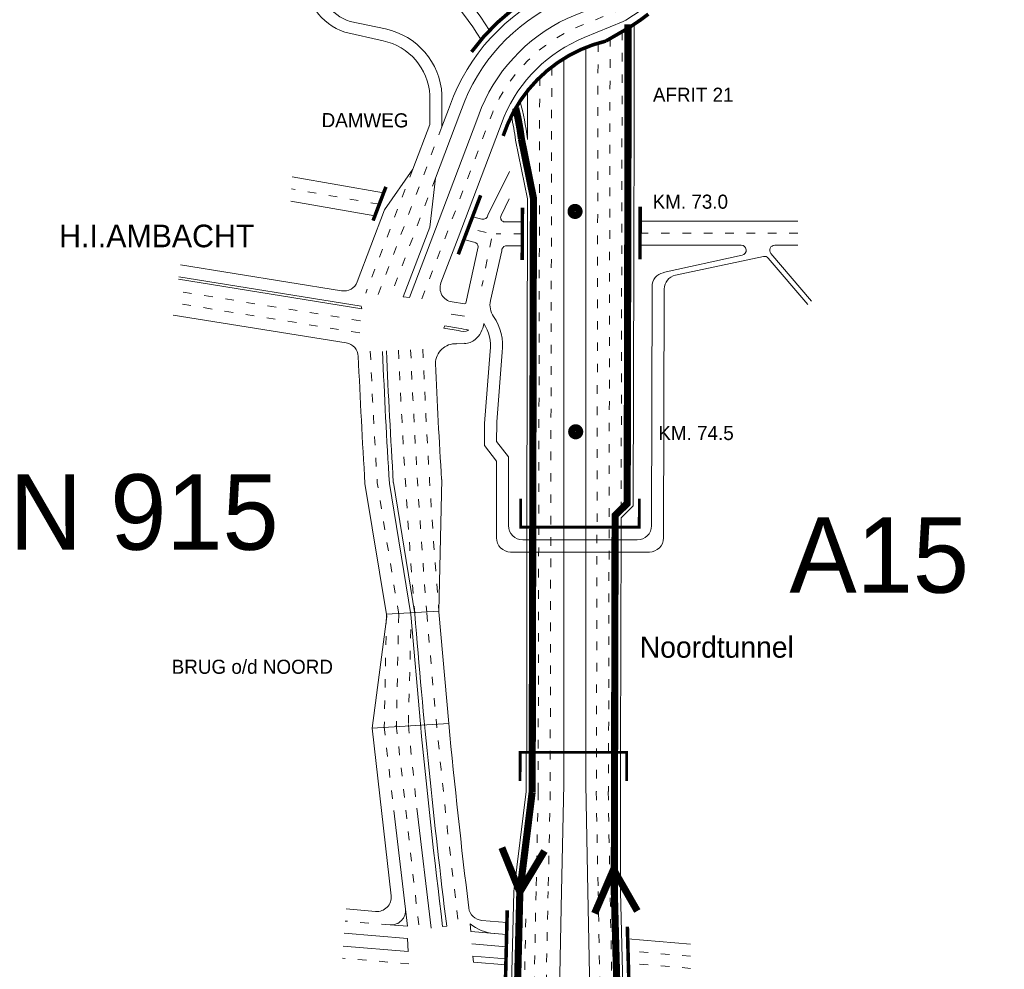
# Model space of a CAD drawing. Header units: metres. Extents: x 534 to 4800, y -2348 to -1467.
# Tile 6 of 7: x 4632 to 4770, y -1794 to -1660. Entities that reach past the tile are written whole.
import ezdxf

# ---------------------------------------------------------------- set-up
doc = ezdxf.new("R2010")
doc.units = ezdxf.units.M
doc.linetypes.add('ACAD_ISO03W100', pattern=[30, 12, -18])
for name, color, linetype, lineweight in [('deelstrepen', 8, 'ACAD_ISO03W100', 5), ('Kunstwerk', 7, 'Continuous', 5), ('RW-MARK', 7, 'Continuous', 5), ('Spoorweg solid', 7, 'Continuous', 5), ('Strooi', 90, 'Continuous', 5), ('Strooi NIET', 10, 'Continuous', 5), ('Strooi niet strooien', 10, 'Continuous', 5), ('Strooi WEL', 90, 'Continuous', 5), ('Text', 7, 'Continuous', 5)]:
    doc.layers.add(name, color=color, linetype=linetype, lineweight=lineweight)

msp = doc.modelspace()

# ---------------------------------------------------------------- linework, layer by layer
at = {"layer": 'deelstrepen', "linetype": 'ACAD_ISO03W100', "ltscale": 0.1}
for p, q in [((4713.36, -1663.6), (4713.13, -1768.66)), ((4715.05, -1662.87), (4714.83, -1768.66)), ((4706.86, -1666.94), (4706.64, -1768.66)), ((4705.17, -1668.4), (4704.95, -1768.66)), ((4691.44, -1675.33), (4682.51, -1698.88)), ((4687.35, -1681.31), (4680.76, -1698.7)), ((4682.65, -1686.21), (4670.33, -1684.07)), ((4697.66, -1690.2), (4695.13, -1689.59)), ((4702.73, -1690.37), (4699.08, -1690.37)), ((4741.41, -1690.27), (4719.24, -1690.27)), ((4698.4, -1691.05), (4697.06, -1697.69)), ((4680, -1702.56), (4654.21, -1698.4)), ((4679.9, -1704.26), (4653.96, -1700.08)), ((4685.38, -1743.76), (4682.36, -1725.33)), ((4683.65, -1743.86), (4683.35, -1759.54)), ((4685.38, -1743.76), (4685.05, -1759.48)), ((4687.07, -1745.91), (4686.73, -1759.25)), ((4685.04, -1759.35), (4688.22, -1787.7)), ((4683.35, -1759.54), (4684.67, -1771.32)), ((4704.96, -1768.66), (4704.66, -1782.67)), ((4706.65, -1768.66), (4706.35, -1782.67)), ((4713.1, -1768.66), (4713.38, -1782.67)), ((4714.78, -1768.66), (4715.05, -1782.67)), ((4704.66, -1782.67), (4703.15, -1856.75)), ((4704.85, -1855.58), (4706.35, -1782.67)), ((4713.38, -1782.67), (4714.55, -1848.91)), ((4716.25, -1847.75), (4715.05, -1782.67)), ((4684.16, -1787.36), (4677.84, -1786.83)), ((4703.22, -1786.49), (4701.77, -1857.7)), ((4726.36, -1791.76), (4717.57, -1791.02)), ((4686.82, -1792.82), (4677.48, -1792.04)), ((4726.36, -1793.46), (4717.61, -1792.73))]:
    msp.add_line(p, q, dxfattribs=at)
at = {"layer": 'deelstrepen', "linetype": 'ACAD_ISO03W100', "ltscale": 0.1, "flags": 128}
msp.add_lwpolyline([(4688.64, -1699.48), (4692.12, -1690.32), (4697.92, -1675.03), (4698.58, -1673.27, -0.19745), (4710.77, -1661.23), (4716.12, -1659.04, 0.059027), (4721.17, -1655.25, 0.094518), (4726.86, -1647.09), (4737.16, -1624.06)], format="xyb", dxfattribs=at)
at = {"layer": 'deelstrepen', "linetype": 'ACAD_ISO03W100', "ltscale": 0.1}
msp.add_lwpolyline([(4716.75, -1661.98), (4716.6, -1731.53)], dxfattribs=at)
at = {"layer": 'deelstrepen', "linetype": 'ACAD_ISO03W100', "ltscale": 0.1, "flags": 128}
msp.add_lwpolyline([(4690.53, -1682.53), (4684.26, -1699.05)], dxfattribs=at)
at = {"layer": 'deelstrepen', "linetype": 'ACAD_ISO03W100', "ltscale": 0.1}
for centre, radius, start, end in [((5692.42, -1663.17), 1011.97, 182.47294, 183.52168), ((5694.68, -1663.11), 1010.27, 182.47294, 184.57043), ((5694.68, -1663.11), 1008.57, 182.47294, 184.57043), ((5694.68, -1663.11), 1006.87, 182.47294, 184.57529), ((5694.68, -1663.11), 1008.57, 184.57529, 187.07766), ((5694.68, -1663.11), 1012.52, 185.44824, 186.11473)]:
    msp.add_arc(centre, radius, start, end, dxfattribs=at)
at = {"layer": 'Kunstwerk', "color": 9}
for p, q in [((4703.34, -1731.53), (4703.34, -1763.15)), ((4708.55, -1731.53), (4708.55, -1763.15)), ((4711.66, -1731.53), (4711.66, -1763.15)), ((4716.6, -1731.53), (4716.53, -1763.15))]:
    msp.add_line(p, q, dxfattribs=at)
at = {"layer": 'Kunstwerk'}
for p, q in [((4683.69, -1744.08), (4681.66, -1759.73)), ((4691.01, -1743.34), (4683.65, -1743.77)), ((4692.4, -1759.1), (4691.02, -1743.43)), ((4692.4, -1759.1), (4681.66, -1759.73))]:
    msp.add_line(p, q, dxfattribs=at)
at = {"layer": 'Kunstwerk', "const_width": 0.5}
for points in [[(4695.6, -1664.83, -0.139045), (4708.19, -1654.94), (4713.08, -1652.94, 0.053125), (4716.45, -1650.36, 0.087072), (4720.42, -1644.81, 0.087072)], [(4700.04, -1676.62), (4700.69, -1674.91, -0.237155), (4714.45, -1663.31), (4716.94, -1661.87, 0.035906), (4720.42, -1659.52, 0.035906)]]:
    msp.add_lwpolyline(points, format="xyb", dxfattribs=at)
at = {"layer": 'Kunstwerk'}
for points, const_width in [([(4681.78, -1688.51), (4683.58, -1683.77)], 0.5), ([(4693.74, -1693.24), (4696.88, -1684.96)], 0.5), ([(4702.74, -1686.67), (4702.72, -1694.06)], 0.5), ([(4719.26, -1686.57), (4719.25, -1693.96)], 0.5), ([(4719.15, -1727.53), (4719.14, -1731.53), (4702.49, -1731.53), (4702.5, -1727.53)], 0.4), ([(4717.37, -1767.15), (4717.38, -1763.15), (4702.42, -1763.15), (4702.41, -1767.15)], 0.4), ([(4700.61, -1785.33), (4700.29, -1798.08)], 0.5), ([(4717.47, -1787.61), (4717.8, -1799.54)], 0.5)]:
    msp.add_lwpolyline(points, dxfattribs=dict(at, const_width=const_width))
at = {"layer": 'RW-MARK'}
for p, q in [((4678.58, -1660.55), (4683.53, -1661.6)), ((4677.8, -1662.06), (4683.18, -1663.27)), ((4711.66, -1664.19), (4711.66, -1731.53)), ((4708.55, -1665.76), (4708.55, -1731.53)), ((4703.47, -1670.27), (4703.47, -1677.13)), ((4687.35, -1681.31), (4683.38, -1687.01)), ((4700.91, -1681.6), (4697.88, -1687.75)), ((4683.26, -1684.6), (4670.43, -1682.37)), ((4690.53, -1682.53), (4689.73, -1689.42)), ((4682.04, -1687.83), (4670.23, -1685.77)), ((4700.9, -1685.46), (4699.74, -1687.81)), ((4697.06, -1688.31), (4695.75, -1687.96)), ((4702.74, -1688.67), (4700.09, -1688.67)), ((4741.41, -1688.57), (4719.24, -1688.57)), ((4696.09, -1691.56), (4694.54, -1691.14)), ((4696.55, -1692.19), (4694.79, -1700.09)), ((4699.84, -1692.77), (4698.26, -1699.74)), ((4702.73, -1692.06), (4700.35, -1692.06)), ((4733.45, -1691.96), (4719.24, -1691.96)), ((4733.45, -1691.96), (4719.25, -1691.96)), ((4737.62, -1693.13), (4743.34, -1699.81)), ((4741.41, -1691.96), (4738.16, -1691.96)), ((4733.58, -1693.37), (4722.51, -1695.81)), ((4736.57, -1693.53), (4724.22, -1696.17)), ((4737.24, -1693.77), (4742.8, -1700.27)), ((4680.18, -1700.87), (4654.45, -1696.72)), ((4680.12, -1700.53), (4654.5, -1696.4)), ((4720.94, -1697.76), (4720.86, -1731.35)), ((4722.64, -1698.12), (4722.56, -1733.05)), ((4686.02, -1699.22), (4686.89, -1699.31)), ((4694.62, -1700.21), (4692.86, -1699.93)), ((4680.18, -1700.87), (4680.12, -1700.53)), ((4694.79, -1700.09), (4694.62, -1700.21)), ((4678.02, -1705.67), (4653.72, -1701.76)), ((4694.62, -1701.93), (4692.74, -1701.62)), ((4691.71, -1703.61), (4691.87, -1703.3)), ((4693.7, -1703.93), (4691.71, -1703.61)), ((4693.75, -1703.6), (4691.87, -1703.3)), ((4693.47, -1705.78), (4694.6, -1705.73)), ((4697.43, -1716.97), (4698.21, -1706.85)), ((4699.13, -1716.77), (4699.9, -1706.98)), ((4697.43, -1717.12), (4697.42, -1720.08)), ((4699.13, -1716.92), (4699.12, -1719.5)), ((4697.42, -1720.08), (4699.11, -1722.26)), ((4699.12, -1719.5), (4700.81, -1721.68)), ((4700.79, -1731.32), (4700.81, -1721.68)), ((4699.09, -1733.02), (4699.11, -1722.26)), ((4691.41, -1724.86), (4691.01, -1743.34)), ((4683.69, -1744.08), (4680.64, -1725.43)), ((4687.08, -1743.78), (4684.07, -1725.4)), ((4687.64, -1743.7), (4684.63, -1725.28)), ((4718.86, -1733.33), (4702.79, -1733.33)), ((4720.56, -1735.03), (4701.09, -1735.03)), ((4687.08, -1743.78), (4688.43, -1759.15)), ((4691.01, -1743.34), (4691.01, -1743.35)), ((4681.66, -1759.73), (4684.3, -1783.27)), ((4708.55, -1763.15), (4708.55, -1767.67)), ((4711.66, -1763.15), (4711.66, -1767.67)), ((4708.25, -1782.67), (4708.55, -1767.67)), ((4711.66, -1767.67), (4711.94, -1782.67)), ((4684.67, -1771.32), (4686.6, -1787.56)), ((4687.92, -1770.97), (4689.93, -1787.84)), ((4682.14, -1785.48), (4677.98, -1785.13)), ((4700.57, -1787.03), (4697.03, -1786.73)), ((4686.6, -1787.56), (4684.16, -1787.36)), ((4692.11, -1787.53), (4691.55, -1787.57)), ((4695.5, -1788.31), (4695.4, -1787.2)), ((4700.53, -1788.73), (4695.5, -1788.31)), ((4686.6, -1789.27), (4677.72, -1788.52)), ((4686.6, -1789.27), (4686.71, -1791.11)), ((4726.36, -1790.06), (4717.52, -1789.32)), ((4686.71, -1791.11), (4677.6, -1790.35)), ((4700.49, -1790.43), (4695.65, -1790.03)), ((4700.44, -1792.13), (4695.79, -1791.75)), ((4695.79, -1791.75), (4695.87, -1792.6)), ((4700.42, -1792.99), (4695.87, -1792.6))]:
    msp.add_line(p, q, dxfattribs=at)
at = {"layer": 'RW-MARK', "linetype": 'ACAD_ISO03W100', "ltscale": 0.5}
msp.add_line((4741.41, -1688.57), (4719.26, -1688.57), dxfattribs=at)
at = {"layer": 'RW-MARK'}
for points in [[(4691.31, -1697.24), (4693.71, -1690.92), (4699.51, -1675.63), (4700.16, -1673.91, -0.197042), (4711.42, -1662.81), (4716.88, -1660.57, 0.060153), (4722.35, -1656.47, 0.094605), (4728.41, -1647.78), (4737.94, -1626.48, -0.397053), (4740.47, -1625.42), (4770.39, -1636.73)], [(4691.44, -1670.82), (4691.44, -1675.33), (4692.35, -1672.92), (4693.06, -1671.06, -0.198579), (4708.52, -1655.73), (4713.46, -1653.7, 0.054023), (4717.04, -1650.97, 0.094106), (4721.43, -1644.66), (4724.14, -1638.6, 0.431585), (4723.02, -1635.92), (4721.95, -1635.51)], [(4690.53, -1682.53), (4693.94, -1673.52), (4694.64, -1671.69, -0.198295), (4709.16, -1657.3), (4714.23, -1655.22, 0.055659), (4718.22, -1652.19, 0.094246), (4722.98, -1645.35), (4726.5, -1637.47)], [(4686.89, -1699.31), (4690.53, -1689.72), (4696.33, -1674.43), (4697.01, -1672.64, -0.197815), (4710.13, -1659.66), (4715.37, -1657.51, 0.057786), (4719.99, -1654.03, 0.094421), (4725.31, -1646.39)], [(4701.19, -1673.84, -0.023825), (4701.77, -1677.23), (4703.44, -1685.46), (4703.34, -1731.53)], [(4654.75, -1694.72), (4677.36, -1698.36, 0.356036), (4679.55, -1697.1), (4683.38, -1687.01)], [(4703.27, -1763.15), (4703.26, -1768.66), (4701.53, -1782.67), (4699.94, -1846.33, -0.373797), (4698.35, -1847.7), (4692.91, -1847.66)]]:
    msp.add_lwpolyline(points, format="xyb", dxfattribs=at)
for points in [[(4716.6, -1731.53), (4716.6, -1730.25), (4718.3, -1728.56), (4718.37, -1693.96), (4718.42, -1673.39), (4718.42, -1660.96)], [(4687.35, -1681.31), (4689.74, -1675.01), (4689.74, -1670.92)], [(4686.02, -1699.22), (4689.73, -1689.42)]]:
    msp.add_lwpolyline(points, dxfattribs=at)
for centre, radius, start, end in [((4665.9, -1681.67), 37.84, 31.6448, 58.3016), ((4665.9, -1681.67), 36.15, 30.8528, 58.3016), ((4680.6, -1654.07), 8.47, 180.9452, 250.731), ((4680.65, -1654.05), 6.83, 181.0898, 252.3583), ((4681.46, -1671.39), 10, 3.2304, 78.0392), ((4681.46, -1671.39), 8.3, 3.2304, 78.0392), ((4665.9, -1681.67), 37.84, 7.0515, 15.2392), ((4697.19, -1687.61), 0.706, 260.121, 348.7447), ((4700.33, -1688.07), 0.644, 156.0622, 248.1684), ((4695.84, -1692.22), 0.706, 2.2027, 80.121), ((4700.55, -1692.74), 0.706, 105.9461, 182.2052), ((4733.45, -1692.67), 0.706, 280.452, 90), ((4738.16, -1692.67), 0.706, 90, 220.5686), ((4736.7, -1694.23), 0.706, 40.5686, 100.452), ((4701.02, -1700.37), 2.83, 167.2136, 214.7799), ((4692.86, -1706.03), 7.1, 352.3059, 34.7799), ((4694.41, -1702.08), 1.98, 249.0617, 293.7386), ((4692.33, -1714.35), 10.84, 74.5924, 82.4444), ((4693.94, -1702.59), 3.39, 309.5171, 353.9768), ((4692.84, -1706.04), 5.43, 351.4373, 34.7318), ((4694.74, -1703.76), 1.98, 266.1227, 313.1968), ((4677.7, -1707.65), 2, 2.5083, 80.8423), ((5694.13, -1663.24), 1011.97, 182.47294, 183.52168), ((5694.68, -1663.11), 1011.97, 182.47294, 183.52168), ((4693.38, -1708.62), 2.84, 88.1472, 178.7306), ((5690.7, -1663.27), 1011.97, 182.50835, 183.52168), ((5694.68, -1663.11), 1005.18, 182.59145, 183.52168), ((4699.43, -1717.13), 2, 175.6208, 179.8728), ((4701.13, -1716.93), 2, 175.5305, 179.8728), ((4702.79, -1731.33), 2, 179.8728, 270), ((4718.86, -1731.33), 2, 270, 359.8729), ((4701.09, -1733.03), 2, 179.8728, 270), ((4720.56, -1733.03), 2, 270, 359.8729), ((5694.68, -1663.11), 1010.26, 184.57529, 187.07389), ((5694.68, -1663.11), 1014.22, 185.44471, 185.46012), ((5694.68, -1663.11), 1010.83, 185.45179, 187.07263), ((5694.68, -1663.11), 1006.87, 185.47046, 186.95181), ((4682.31, -1783.49), 2, 265.2069, 6.3948), ((4684.33, -1785.36), 2, 265.2069, 6.7816), ((4697.2, -1784.74), 2, 186.9518, 265.2069), ((4699.26, -1782.6), 6, 229.9836, 265.2069)]:
    msp.add_arc(centre, radius, start, end, dxfattribs=at)
at = {"layer": 'RW-MARK', "ltscale": 0.5}
msp.add_arc((4693.18, -1697.95), 2, 159.2326, 260.8423, dxfattribs=at)
at = {"layer": 'Spoorweg solid'}
for p, q in [((4706.72, -1854.3), (4708.25, -1782.67)), ((4711.94, -1782.67), (4713.26, -1849.8))]:
    msp.add_line(p, q, dxfattribs=at)
msp.add_lwpolyline([(4716.53, -1763.15), (4716.49, -1782.67), (4716.95, -1799.57), (4719.1, -1816.35), (4719.58, -1823.41), (4721.75, -1830.47), (4723.14, -1838.29), (4723.45, -1842.8)], dxfattribs=at)
for centre, start in [((4722.94, -1697.77), 102.4686), ((4724.64, -1698.13), 102.062)]:
    msp.add_arc(centre, 2, start, 179.8729, dxfattribs=at)
at = {"layer": 'Strooi', "const_width": 1}
msp.add_lwpolyline([(4705.84, -1776.99), (4702.38, -1782.74), (4699.86, -1776.52)], dxfattribs=at)
at = {"layer": 'Strooi NIET', "linetype": 'ACAD_ISO03W100', "ltscale": 0.1, "const_width": 1}
msp.add_lwpolyline([(4704.19, -1731.53), (4704.11, -1768.72)], dxfattribs=at)
at = {"layer": 'Strooi NIET', "linetype": 'ACAD_ISO03W100', "ltscale": 0.1, "const_width": 1, "flags": 128}
msp.add_lwpolyline([(4715.75, -1731.53), (4715.64, -1782.68), (4716.1, -1799.63), (4718.25, -1816.43), (4718.74, -1823.56), (4720.92, -1830.67), (4722.3, -1838.39), (4722.6, -1842.86)], dxfattribs=at)
at = {"layer": 'Strooi niet strooien', "const_width": 1}
msp.add_lwpolyline([(4712.88, -1785.75), (4715.53, -1779.59), (4718.87, -1785.41)], dxfattribs=at)
at = {"layer": 'Strooi WEL', "const_width": 1}
msp.add_lwpolyline([(4715.75, -1731.53), (4715.76, -1729.89), (4717.45, -1728.21), (4717.52, -1693.96), (4717.57, -1673.39), (4717.57, -1660.96)], dxfattribs=at)
for points in [[(4701.8, -1672.72, -0.030147), (4702.61, -1677.1), (4704.29, -1685.37), (4704.19, -1731.53)], [(4704.11, -1768.72), (4702.38, -1782.74), (4700.79, -1846.39, -0.373797), (4696.68, -1849.96), (4683.59, -1849.85, 0.416646), (4682.58, -1850.85)]]:
    msp.add_lwpolyline(points, format="xyb", dxfattribs=at)
at = {"layer": 'Text', "linetype": 'Continuous', "const_width": 1.02, "flags": 128}
for points in [[(4710.13, -1686.67, 1), (4710.13, -1687.77, 1)], [(4710.22, -1717.6, 1), (4710.22, -1718.7, 1)]]:
    msp.add_lwpolyline(points, format="xyb", close=True, dxfattribs=at)

# ---------------------------------------------------------------- texts
at = {"layer": 'Text', "linetype": 'Continuous'}
for s, height, p in [('AFRIT 21', 1.978, (4721.06, -1671.83)), ('KM. 73.0', 1.978, (4721.02, -1686.84)), ('H.I.AMBACHT', 3.1791, (4637.71, -1692.25)), ('KM. 74.5', 1.978, (4721.82, -1719.31)), ('N 915', 10.597, (4630.71, -1734.71)), ('A15', 10.597, (4740.22, -1740.74)), ('Noordtunnel', 2.9672, (4719.22, -1749.86)), ('BRUG o/d NOORD', 1.9781, (4653.51, -1752.12))]:
    msp.add_text(s, height=height, dxfattribs=at).set_placement(p)
msp.add_text('DAMWEG', height=1.978, rotation=359.8138, dxfattribs=at).set_placement((4674.55, -1675.39))

doc.saveas('drawing.dxf')
